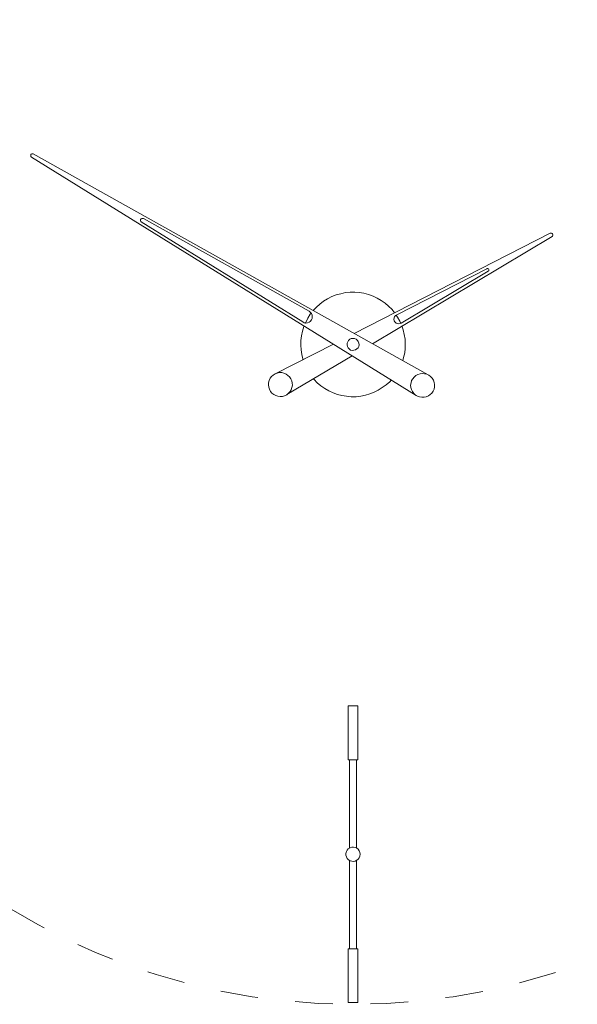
# Model space of a CAD drawing. Header units: inches. Extents: x 8 to 203, y -241 to -15.
# Tile 14 of 23: x 43 to 67, y -99 to -57. Entities that reach past the tile are written whole.
import ezdxf

# ---------------------------------------------------------------- set-up
doc = ezdxf.new("R2010")
doc.units = ezdxf.units.IN
doc.header["$MEASUREMENT"] = 0
doc.linetypes.add('AI-Linetype-1', pattern=[3.215345, 1.607672, -1.607672])
doc.layers.add('Capa 1', color=7, linetype='Continuous')

msp = doc.modelspace()

# ---------------------------------------------------------------- linework, layer by layer
at = {"layer": 'Capa 1', "color": 250, "lineweight": 5}
for points in [[(43.786, -62.688), (43.76, -62.679), (43.733, -62.679), (43.706, -62.697), (43.688, -62.715), (43.679, -62.742), (43.679, -62.77), (43.688, -62.796), (43.715, -62.823)], [(60.126, -72.993), (43.715, -62.823)], [(43.786, -62.688), (60.64, -72.119)], [(48.489, -65.444), (48.453, -65.436), (48.425, -65.436), (48.389, -65.454), (48.372, -65.48), (48.362, -65.507), (48.362, -65.544), (48.38, -65.571), (48.399, -65.589)], [(55.559, -69.399), (48.489, -65.444)], [(55.289, -69.858), (48.399, -65.589)], [(57.487, -70.345), (65.845, -66.075)], [(58.261, -70.786), (65.926, -66.21)], [(65.926, -66.21), (65.944, -66.192), (65.963, -66.165), (65.963, -66.129), (65.954, -66.102), (65.936, -66.084), (65.908, -66.066), (65.882, -66.066), (65.845, -66.075)], [(59.298, -69.552), (63.144, -67.588)], [(63.206, -67.696), (63.224, -67.679), (63.234, -67.66), (63.234, -67.633), (63.224, -67.615), (63.215, -67.588), (63.188, -67.579), (63.161, -67.579), (63.144, -67.588)], [(63.206, -67.696), (59.495, -69.912)], [(57.703, -68.597), (57.505, -68.588), (57.307, -68.588), (57.109, -68.606), (56.91, -68.651), (56.721, -68.705), (56.532, -68.778), (56.352, -68.868), (56.181, -68.966), (56.019, -69.093), (55.875, -69.228), (55.74, -69.372)], [(59.207, -69.462), (59.099, -69.327), (58.955, -69.183), (58.802, -69.057), (58.64, -68.939), (58.468, -68.84), (58.289, -68.75), (58.099, -68.687), (57.901, -68.633), (57.703, -68.597)], [(55.289, -69.858), (55.352, -69.894), (55.424, -69.903), (55.496, -69.894), (55.559, -69.867), (55.613, -69.831), (55.658, -69.768), (55.686, -69.705), (55.694, -69.633), (55.686, -69.561), (55.658, -69.498), (55.613, -69.444), (55.559, -69.399)], [(55.649, -69.48), (55.613, -69.525), (55.505, -69.696), (55.415, -69.876), (55.397, -69.903)], [(59.298, -69.552), (59.243, -69.588), (59.207, -69.633), (59.189, -69.687), (59.18, -69.75), (59.189, -69.813), (59.225, -69.858), (59.27, -69.903), (59.324, -69.93), (59.378, -69.939), (59.442, -69.93), (59.495, -69.912)], [(59.478, -69.921), (59.433, -69.822), (59.334, -69.651), (59.279, -69.561)], [(55.343, -70.029), (55.334, -70.056), (55.28, -70.255), (55.235, -70.443), (55.208, -70.642), (55.208, -70.849), (55.217, -71.047), (55.244, -71.245), (55.289, -71.435), (55.298, -71.462)], [(59.558, -71.507), (59.594, -71.38), (59.64, -71.182), (59.658, -70.984), (59.667, -70.786), (59.658, -70.588), (59.622, -70.39), (59.577, -70.191), (59.523, -70.029)], [(57.568, -70.597), (57.496, -70.57), (57.433, -70.561), (57.361, -70.57), (57.298, -70.597), (57.244, -70.642), (57.208, -70.705), (57.18, -70.768), (57.18, -70.84), (57.199, -70.903), (57.226, -70.966), (57.28, -71.02), (57.334, -71.056), (57.406, -71.074), (57.469, -71.065), (57.541, -71.047), (57.595, -71.011), (57.649, -70.957), (57.676, -70.903), (57.694, -70.831), (57.685, -70.759), (57.658, -70.696), (57.622, -70.642), (57.568, -70.597)], [(54.118, -72.065), (56.595, -70.804)], [(54.614, -72.957), (57.397, -71.299)], [(54.785, -72.281), (54.731, -72.2), (54.659, -72.137), (54.578, -72.083), (54.487, -72.047), (54.397, -72.02), (54.298, -72.02), (54.199, -72.038), (54.109, -72.074), (54.028, -72.128), (53.956, -72.191), (53.902, -72.263), (53.857, -72.353), (53.83, -72.452), (53.83, -72.542), (53.839, -72.642), (53.866, -72.732), (53.911, -72.822), (53.974, -72.894), (54.055, -72.957), (54.136, -73.002), (54.226, -73.029), (54.325, -73.038), (54.425, -73.038), (54.515, -73.011), (54.604, -72.966), (54.685, -72.903), (54.749, -72.83), (54.794, -72.75), (54.83, -72.659), (54.848, -72.56), (54.839, -72.47), (54.82, -72.371), (54.785, -72.281)], [(59.973, -72.83), (59.928, -72.74), (59.901, -72.65), (59.892, -72.551), (59.91, -72.462), (59.937, -72.362), (59.982, -72.281), (60.045, -72.209), (60.117, -72.146), (60.207, -72.101), (60.297, -72.065), (60.396, -72.056), (60.486, -72.065), (60.585, -72.092), (60.666, -72.128), (60.747, -72.191), (60.81, -72.263), (60.865, -72.344), (60.901, -72.434), (60.91, -72.533), (60.91, -72.624), (60.892, -72.722), (60.856, -72.813), (60.801, -72.894), (60.73, -72.957), (60.649, -73.011), (60.558, -73.056), (60.468, -73.074), (60.369, -73.074), (60.27, -73.056), (60.18, -73.029), (60.099, -72.975), (60.027, -72.912), (59.973, -72.83)], [(55.748, -72.281), (55.776, -72.308), (55.911, -72.452), (56.064, -72.578), (56.226, -72.695), (56.406, -72.795), (56.586, -72.876), (56.775, -72.948), (56.964, -73.002), (57.163, -73.029), (57.361, -73.047), (57.568, -73.047), (57.766, -73.019), (57.964, -72.984), (58.154, -72.93), (58.342, -72.857), (58.514, -72.767), (58.685, -72.659), (58.847, -72.542), (59, -72.407), (59.063, -72.335)], [(57.613, -86.242), (57.568, -86.242), (57.523, -86.242), (57.46, -86.242), (57.397, -86.242), (57.343, -86.242), (57.289, -86.242), (57.253, -86.242), (57.234, -86.242)], [(57.234, -86.242), (57.234, -88.539)], [(57.64, -86.242), (57.631, -86.242), (57.613, -86.242)], [(57.64, -88.539), (57.64, -86.242)], [(57.613, -88.539), (57.568, -88.539), (57.523, -88.539), (57.46, -88.539), (57.397, -88.539), (57.343, -88.539), (57.289, -88.539), (57.253, -88.539), (57.234, -88.539)], [(57.28, -88.539), (57.28, -92.305)], [(57.586, -92.305), (57.586, -88.539)], [(57.64, -88.539), (57.631, -88.539), (57.613, -88.539)], [(57.739, -92.575), (57.73, -92.647), (57.703, -92.719), (57.658, -92.782), (57.604, -92.827), (57.532, -92.863), (57.451, -92.881), (57.379, -92.872), (57.307, -92.854), (57.244, -92.809), (57.19, -92.755), (57.154, -92.683), (57.127, -92.611), (57.127, -92.539), (57.154, -92.458), (57.19, -92.394), (57.234, -92.34), (57.307, -92.295), (57.379, -92.268), (57.451, -92.268), (57.532, -92.278), (57.595, -92.313), (57.658, -92.358), (57.703, -92.421), (57.73, -92.493), (57.739, -92.575)], [(57.28, -92.836), (57.28, -96.601)], [(57.586, -96.601), (57.586, -92.836)], [(57.234, -96.601), (57.234, -96.601), (57.244, -96.601), (57.28, -96.601), (57.325, -96.601), (57.379, -96.601), (57.442, -96.601), (57.496, -96.601), (57.55, -96.601), (57.595, -96.601), (57.631, -96.601)], [(57.234, -96.601), (57.234, -98.898)], [(57.631, -96.601), (57.64, -96.601)], [(57.64, -98.898), (57.64, -96.601)], [(57.234, -98.898), (57.234, -98.898), (57.244, -98.898), (57.28, -98.898), (57.325, -98.898), (57.379, -98.898), (57.442, -98.898), (57.496, -98.898), (57.55, -98.898), (57.595, -98.898), (57.631, -98.898)], [(57.631, -98.898), (57.64, -98.898)]]:
    msp.add_lwpolyline(points, dxfattribs=at)
at = {"layer": 'Capa 1', "color": 252, "linetype": 'AI-Linetype-1', "lineweight": 5}
msp.add_open_spline([(29.248, -70.807), (29.248, -55.251), (41.859, -42.639), (57.416, -42.639), (72.973, -42.639), (85.584, -55.251), (85.584, -70.807), (85.584, -86.364), (72.973, -98.975), (57.416, -98.975), (41.859, -98.975), (29.248, -86.364), (29.248, -70.807)], degree=3, knots=[0, 0, 0, 0, 1, 1, 1, 2, 2, 2, 3, 3, 3, 4, 4, 4, 4], dxfattribs=at)

doc.saveas('drawing.dxf')
